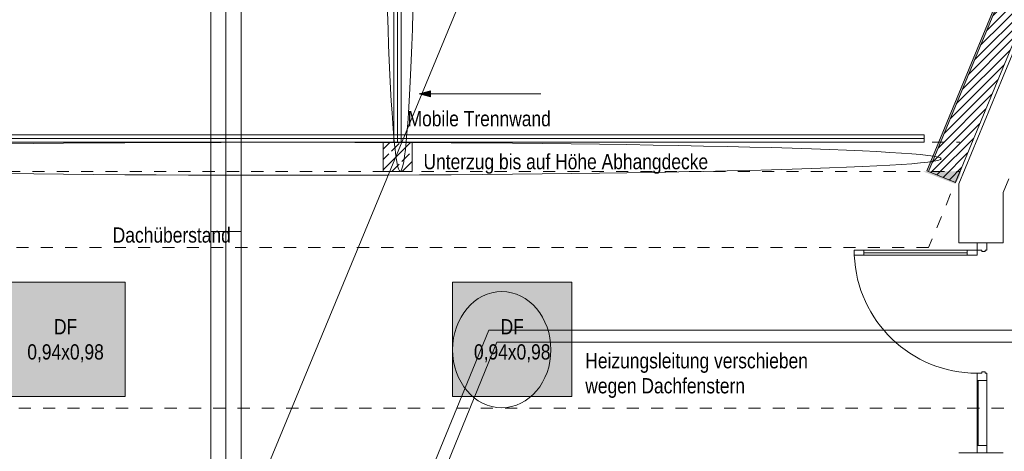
# Model space of a CAD drawing. Header units: metres. Extents: x -79 to 740, y -195 to 69.
# Tile 95 of 183: x 7.85 to 15.94, y 14.46 to 18.01. Entities that reach past the tile are written whole.
import ezdxf

# ---------------------------------------------------------------- set-up
doc = ezdxf.new("R2010")
doc.units = ezdxf.units.M
doc.header["$MEASUREMENT"] = 0
for name, pattern in [('Strichlinie eng', [0.115, 0.075, -0.04]), ('Strichlinie_ eng', [0.115, 0.075, -0.04]), ('STRICHPUNKT2', [12.7, 6.35, -3.175, 0, -3.175])]:
    doc.linetypes.add(name, pattern=pattern)
for name, color, linetype in [('10 Wand außen', 7, 'Continuous'), ('30 Dach', 7, 'Continuous'), ('50 Elektro', 7, 'Continuous'), ('70 Entwässerung_Schmutzwasser', 7, 'Continuous'), ('70 Heizung', 7, 'Continuous'), ('70 Lüftung', 7, 'Continuous'), ('90 Allgemein Hinweise', 7, 'Continuous'), ('Neubau_00 Schraffuren', 7, 'Continuous'), ('Neubau_10 Stütze Stahl', 7, 'Continuous'), ('Neubau_10 Wand außen', 7, 'Continuous'), ('Neubau_30 Dach', 7, 'Continuous'), ('Neubau_30 Dachfenster', 7, 'Continuous'), ('Neubau_50 Möblierung', 7, 'Continuous')]:
    doc.layers.add(name, color=color, linetype=linetype)
doc.styles.add('ERSTELLTER_STIL_2', font='ARIALN.TTF')
doc.linetypes.add('Wolke', pattern='A,0,[3,995_ARC_240 MEN_GR_EG_2607011.Shx,S=0.015817,R=0,X=-0.000255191,Y=0.048578],-1.9835,0', length=1.9835)

# ---------------------------------------------------------------- blocks, each defined once
blk = doc.blocks.new('Glastür Ol 1-Fl 2S 27')
at = {"layer": '10 Wand außen', "color": 7, "linetype": 'Continuous', "lineweight": 13}
for p, q in [((0.7625, 0.93), (0.7625, 1.01)), ((0.7625, 1.01), (0.8025, 1.01)), ((0.8025, 1.01), (0.8025, 0.93)), ((0.8025, 0.93), (0.7625, 0.93)), ((0.7825, 0.93), (0.7825, 0.08)), ((-0.8625, 0), (-0.2075, 0)), ((-0.8625, 0), (-0.8625, -0.08)), ((-0.8025, 0), (-0.8625, 0)), ((-0.8025, -0.08), (-0.8025, 0)), ((-0.2675, 0), (-0.2675, -0.08)), ((-0.2075, 0), (-0.2675, 0)), ((-0.2075, -0.04), (-0.2075, 0)), ((0.7625, 0), (0.7625, 0.08)), ((0.7625, 0.08), (0.8025, 0.08)), ((0.8025, 0), (0.7625, 0)), ((0.8025, 0.08), (0.8025, 0)), ((0.8025, 0), (0.8025, -0.04)), ((0.8625, 0), (0.8025, 0)), ((0.8625, -0.08), (0.8625, 0)), ((-0.8625, -0.08), (-0.2075, -0.08)), ((-0.8625, -0.08), (-0.8025, -0.08)), ((-0.8025, -0.01), (-0.2675, -0.01)), ((-0.2675, -0.08), (-0.2075, -0.08)), ((-0.1975, -0.04), (-0.2075, -0.04)), ((-0.2075, -0.08), (-0.2075, -0.0654)), ((-0.2075, -0.0654), (-0.1975, -0.0654)), ((-0.1975, -0.0654), (-0.1975, -0.04)), ((0.8025, -0.04), (0.7925, -0.04)), ((0.7925, -0.04), (0.7925, -0.0654)), ((0.7925, -0.0654), (0.8025, -0.0654)), ((0.8025, -0.0654), (0.8025, -0.08)), ((0.8025, -0.08), (0.8625, -0.08))]:
    blk.add_line(p, q, dxfattribs=at)
at = {"layer": '10 Wand außen', "color": 7, "linetype": 'Continuous', "lineweight": 9}
for p, q in [((-0.8625, 0.15), (-0.8625, 0)), ((0.8625, 0.15), (0.8625, 0)), ((-0.8625, 0), (-0.8625, -0.08)), ((-0.8625, 0), (-0.8625, -0.08)), ((0.8625, 0), (0.8625, -0.08)), ((0.8625, 0), (0.8625, -0.08)), ((-0.8625, -0.08), (-0.8625, -0.215)), ((0.8625, -0.08), (0.8625, -0.215))]:
    blk.add_line(p, q, dxfattribs=at)
at = {"layer": '10 Wand außen', "color": 7, "linetype": 'Continuous', "lineweight": 13, "flags": 128}
for points in [[(0.7825, 0.93), (0.7825, 0.08), (0.7625, 0.08), (0.7625, 0.93)], [(0.8025, 0.93), (0.8025, 0.08), (0.7825, 0.08), (0.7825, 0.93)]]:
    blk.add_lwpolyline(points, close=True, dxfattribs=at)
at = {"layer": '10 Wand außen', "color": 7, "linetype": 'Continuous', "lineweight": 9}
blk.add_arc((0.8025, 0), 1.01, 92.26973, 180, dxfattribs=at)
blk = doc.blocks.new('Mobiltrennwand 27[40]_1', base_point=(3.4596, 17.0319))
at = {"layer": 'Neubau_50 Möblierung', "color": 8, "linetype": 'Continuous', "lineweight": 18}
for p, q in [((3.4596, 17.0619), (15.2832, 17.0619)), ((3.4596, 17.0319), (15.2832, 17.0319)), ((15.2832, 17.0619), (15.2832, 17.0019)), ((15.2832, 17.0019), (3.4596, 17.0019))]:
    blk.add_line(p, q, dxfattribs=at)
blk = doc.blocks.new('Mobiltrennwand 27[41]_1', base_point=(10.9545, 24.6369))
at = {"layer": 'Neubau_50 Möblierung', "color": 8, "linetype": 'Continuous', "lineweight": 18}
for p, q in [((10.9245, 24.6369), (10.9245, 17.0019)), ((10.9845, 24.6369), (10.9245, 24.6369)), ((10.9545, 24.6369), (10.9545, 17.0019)), ((10.9845, 17.0019), (10.9845, 24.6369)), ((10.9245, 17.0019), (10.9845, 17.0019))]:
    blk.add_line(p, q, dxfattribs=at)
at = {"layer": 'Neubau_50 Möblierung', "color": 8, "linetype": 'Continuous', "lineweight": 18, "flags": 128}
for points in [[(9.682, 24.5569), (10.9545, 24.5569), (10.9545, 24.6369), (9.682, 24.6369)], [(9.682, 24.4469), (10.9545, 24.4469), (10.9545, 24.5269), (9.682, 24.5269)], [(9.682, 24.3369), (10.9545, 24.3369), (10.9545, 24.4169), (9.682, 24.4169)], [(9.682, 24.2269), (10.9545, 24.2269), (10.9545, 24.3069), (9.682, 24.3069)], [(9.682, 24.1169), (10.9545, 24.1169), (10.9545, 24.1969), (9.682, 24.1969)], [(9.682, 24.0069), (10.9545, 24.0069), (10.9545, 24.0869), (9.682, 24.0869)]]:
    blk.add_lwpolyline(points, close=True, dxfattribs=at)

msp = doc.modelspace()

# ---------------------------------------------------------------- hatches: boundary and pattern name
at = {"layer": 'Neubau_10 Stütze Stahl', "linetype": 'Continuous', "lineweight": 0, "true_color": 0x000000}
h = msp.add_hatch(dxfattribs=at)
h.set_pattern_fill('Beton_Stahlbeton_0001', color=18, style=0, pattern_type=2)
h.set_pattern_definition([(45, (0, 0), (-0.0848528, 0.0848528), []), (45, (-0.04243, 0.04243), (-0.0848528, 0.0848528), [0.09, -0.03])])
h.paths.add_polyline_path([(10.8345, 16.7619), (11.0745, 16.7619), (11.0745, 17.0019), (10.8345, 17.0019)])
at = {"layer": 'Neubau_10 Wand außen', "linetype": 'Continuous', "lineweight": 0, "true_color": 0x000000}
h = msp.add_hatch(dxfattribs=at)
h.set_pattern_fill('Hochlochziegel_0001', color=18, style=0, pattern_type=2)
h.set_pattern_definition([(45, (0, 0), (-0.03535534, 0.03535534), [])])
h.paths.add_polyline_path([(18.8042, 24.8769), (18.5868, 24.6514), (15.3189, 16.762), (15.5407, 16.6702), (18.94, 24.8769)])
h = msp.add_hatch(dxfattribs=at)
h.set_pattern_fill('Gips_0001', color=18, style=0, pattern_type=2)
h.set_pattern_definition([(45, (0, 0), (-0.01767767, 0.01767767), [0, -0.025])])
h.paths.add_polyline_path([(18.5584, 24.6219), (15.3051, 16.7678), (15.3189, 16.762), (18.5746, 24.6219)])
at = {"layer": 'Neubau_10 Wand außen', "linetype": 'Continuous', "lineweight": 18}
msp.add_hatch(color=255, dxfattribs=at).paths.add_polyline_path([(15.5884, 16.7619), (15.2759, 16.7619), (15.5404, 16.6596), (15.5741, 16.713)])
at = {"layer": 'Neubau_30 Dachfenster', "linetype": 'Continuous', "lineweight": 0, "true_color": 0x000000}
for points in [[(7.734, 14.9119), (8.714, 14.9119), (8.714, 15.8519), (7.734, 15.8519)], [(11.4068, 14.9119), (12.3868, 14.9119), (12.3868, 15.8519), (11.4068, 15.8519)]]:
    msp.add_hatch(color=18, dxfattribs=at).paths.add_polyline_path(points)
at = {"layer": 'Neubau_50 Möblierung', "linetype": 'Continuous', "lineweight": 0, "true_color": 0x000000}
msp.add_hatch(color=18, dxfattribs=at).paths.add_polyline_path([(11.1318, 17.4001), (11.2251, 17.3751), (11.2251, 17.4251)])

# ---------------------------------------------------------------- linework, layer by layer
at = {"layer": '10 Wand außen', "color": 7, "linetype": 'Continuous', "lineweight": 9}
for p, q in [((15.5693, 16.1744), (15.7193, 16.1744)), ((15.7193, 16.1744), (15.7993, 16.1744)), ((15.7993, 16.1744), (15.9343, 16.1744))]:
    msp.add_line(p, q, dxfattribs=at)
at = {"layer": '10 Wand außen', "color": 7, "linetype": 'Continuous', "lineweight": 9, "flags": 128}
for points in [[(16.0686, 17.8658), (15.9342, 17.5413)], [(15.5693, 16.6603), (15.9342, 17.5413)], [(15.9343, 16.5878), (15.9815, 16.7019)], [(15.5693, 16.6603), (15.5693, 16.1744)], [(15.9343, 16.1744), (15.9343, 16.5878)]]:
    msp.add_lwpolyline(points, dxfattribs=at)
at = {"layer": '50 Elektro', "color": 190, "linetype": 'Strichlinie_ eng', "lineweight": 18, "true_color": 0x9900ff}
msp.add_line((18.1387, 14.8162), (-51.2945, 14.8162), dxfattribs=at)
at = {"layer": '70 Entwässerung_Schmutzwasser', "color": 34, "linetype": 'Continuous', "lineweight": 18, "true_color": 0xa85100}
msp.add_line((3.959, 0.031), (12.3142, 20.2022), dxfattribs=at)
at = {"layer": '70 Heizung', "color": 5, "linetype": 'Continuous', "lineweight": 18}
for p, q in [((11.705, 15.4573), (8.8853, 8.6093)), ((16.823, 15.4573), (11.705, 15.4573))]:
    msp.add_line(p, q, dxfattribs=at)
at = {"layer": '70 Heizung', "color": 1, "linetype": 'Continuous', "lineweight": 13}
for p, q in [((11.7695, 15.3601), (8.9595, 8.4582)), ((16.9174, 15.3601), (11.7695, 15.3601))]:
    msp.add_line(p, q, dxfattribs=at)
at = {"layer": '70 Lüftung', "color": 36, "linetype": 'Continuous', "lineweight": 18, "true_color": 0x7e4100}
for p, q in [((9.4181, 22.269), (9.4181, 16.269)), ((9.6681, 16.269), (9.6681, 22.269)), ((9.4913, 16.269), (9.4181, 16.269)), ((9.4181, 16.269), (9.4181, 13.1334)), ((9.4913, 16.269), (9.4181, 16.269)), ((9.5949, 16.269), (9.4913, 16.269)), ((9.5949, 16.269), (9.4913, 16.269)), ((9.6681, 16.269), (9.5949, 16.269)), ((9.6681, 16.269), (9.5949, 16.269)), ((9.6681, 13.1334), (9.6681, 16.269))]:
    msp.add_line(p, q, dxfattribs=at)
at = {"layer": '70 Lüftung', "color": 36, "linetype": 'STRICHPUNKT2', "lineweight": 18, "true_color": 0x7e4100}
for p, q in [((9.5431, 16.269), (9.5431, 22.269)), ((9.5431, 13.1334), (9.5431, 16.269))]:
    msp.add_line(p, q, dxfattribs=at)
at = {"layer": '90 Allgemein Hinweise', "color": 6, "linetype": 'Wolke', "lineweight": 18}
for centre, major_axis, ratio in [((10.976, 20.7559), (0, 3.994), 0.035422), ((10.0529, 16.8662), (5.3718, 0), 0.025257), ((11.8109, 15.2973), (0, 0.4776), 0.846252)]:
    msp.add_ellipse(centre, major_axis=major_axis, ratio=ratio, dxfattribs=at)
at = {"layer": 'Neubau_00 Schraffuren', "color": 7, "linetype": 'Strichlinie eng', "lineweight": 9}
for p, q in [((4.5513, 17.0019), (15.5786, 17.0019)), ((4.5513, 16.7619), (15.5786, 16.7619))]:
    msp.add_line(p, q, dxfattribs=at)
at = {"layer": 'Neubau_10 Stütze Stahl', "color": 7, "linetype": 'Continuous', "lineweight": 13, "flags": 128}
msp.add_lwpolyline([(10.8345, 16.7619), (11.0745, 16.7619), (11.0745, 17.0019), (10.8345, 17.0019)], close=True, dxfattribs=at)
at = {"layer": 'Neubau_10 Wand außen', "color": 7, "linetype": 'Continuous', "lineweight": 13}
msp.add_line((18.5746, 24.6219), (15.3189, 16.762), dxfattribs=at)
at = {"layer": 'Neubau_10 Wand außen', "color": 7, "linetype": 'Continuous', "lineweight": 13, "flags": 128}
for points in [[(15.5407, 16.6702), (18.94, 24.8769)], [(18.5584, 24.6219), (15.3051, 16.7678)], [(15.3189, 16.762), (15.3051, 16.7678)], [(15.5407, 16.6702), (15.3189, 16.762)]]:
    msp.add_lwpolyline(points, dxfattribs=at)
at = {"layer": 'Neubau_30 Dach', "color": 7, "linetype": 'Strichlinie_ eng', "lineweight": 9}
for p, q in [((15.5788, 16.7618), (15.32, 16.1369)), ((15.32, 16.1369), (1.4657, 16.1369))]:
    msp.add_line(p, q, dxfattribs=at)
at = {"layer": 'Neubau_30 Dachfenster', "color": 7, "linetype": 'Continuous', "lineweight": 9, "flags": 128}
for points in [[(7.734, 14.9119), (8.714, 14.9119), (8.714, 15.8519), (7.734, 15.8519)], [(11.4068, 14.9119), (12.3868, 14.9119), (12.3868, 15.8519), (11.4068, 15.8519)]]:
    msp.add_lwpolyline(points, close=True, dxfattribs=at)
at = {"layer": 'Neubau_50 Möblierung', "color": 7, "linetype": 'Continuous', "lineweight": 9}
for p, q in [((11.1318, 17.4001), (11.2251, 17.4251)), ((11.2251, 17.4251), (11.2251, 17.3751)), ((11.1318, 17.4001), (11.2251, 17.3751)), ((12.1318, 17.4001), (11.2251, 17.4001))]:
    msp.add_line(p, q, dxfattribs=at)

# ---------------------------------------------------------------- block references
at = {"layer": '10 Wand außen', "color": 7, "linetype": 'Continuous', "lineweight": 13, "rotation": 90.00636595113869}
msp.add_blockref('Glastür Ol 1-Fl 2S 27', (15.7194, 15.3119), dxfattribs=at)
at = {"layer": 'Neubau_50 Möblierung', "color": 8, "linetype": 'Continuous', "lineweight": 18}
for name, p in [('Mobiltrennwand 27[41]_1', (10.9545, 24.6369)), ('Mobiltrennwand 27[40]_1', (3.4596, 17.0319))]:
    msp.add_blockref(name, p, dxfattribs=at)

# ---------------------------------------------------------------- texts
at = {"layer": '30 Dach', "color": 7, "linetype": 'Continuous', "lineweight": 9, "insert": (8.6117, 16.1753), "char_height": 0.125, "attachment_point": 7, "style": 'ERSTELLTER_STIL_2'}
msp.add_mtext('\\A1;{\\pql;\\fArial Narrow|b0|i0|c0|p0;\\W1.000000;Dachüberstand}', dxfattribs=at)
at = {"layer": '90 Allgemein Hinweise', "color": 6, "linetype": 'Continuous', "lineweight": 18, "insert": (11.1674, 16.7427), "char_height": 0.125, "attachment_point": 7, "style": 'ERSTELLTER_STIL_2'}
msp.add_mtext('\\A1;{\\pql;\\fArial Narrow|b0|i0|c0|p0;\\W1.000000;Unterzug bis auf \\fArial Narrow|b0|i0|c0|p0;\\W1.000000;H\\fArial Narrow|b0|i0|c0|p0;\\W1.000000;öhe Abhangdecke}', dxfattribs=at)
at = {"layer": '90 Allgemein Hinweise', "color": 6, "linetype": 'Continuous', "lineweight": 18, "insert": (12.4979, 14.9011), "char_height": 0.125, "attachment_point": 7, "line_spacing_factor": 0.986675, "style": 'ERSTELLTER_STIL_2'}
msp.add_mtext('\\A1;{\\pql;\\fArial Narrow|b0|i0|c0|p0;\\W1.000000;Heizungs\\fArial Narrow|b0|i0|c0|p0;\\W1.000000;leitung verschieben \\P\\pql;\\fArial Narrow|b0|i0|c0|p0;\\W1.000000;wegen Dachfenstern}', dxfattribs=at)
at = {"layer": 'Neubau_30 Dachfenster', "color": 7, "linetype": 'Continuous', "lineweight": 9, "char_height": 0.125, "attachment_point": 2, "line_spacing_factor": 0.993167, "style": 'ERSTELLTER_STIL_2'}
for insert in [(8.224, 15.5487), (11.8968, 15.5487)]:
    msp.add_mtext('\\A1;{\\pqc;\\fArial Narrow|b0|i0|c0|p0;\\W1.000000;DF\\P\\pqc;\\fArial Narrow|b0|i0|c0|p0;\\W1.000000;0,94x\\fArial Narrow|b0|i0|c0|p0;\\W1.000000;0,98}', dxfattribs=dict(at, insert=insert))
at = {"layer": 'Neubau_50 Möblierung', "color": 7, "linetype": 'Continuous', "lineweight": 9, "insert": (11.0366, 17.258), "char_height": 0.125, "attachment_point": 1, "style": 'ERSTELLTER_STIL_2'}
msp.add_mtext('\\A1;{\\pql;\\fArial Narrow|b0|i0|c0|p0;\\W1.000000;Mobile Trennwand}', dxfattribs=at)

doc.saveas('drawing.dxf')
